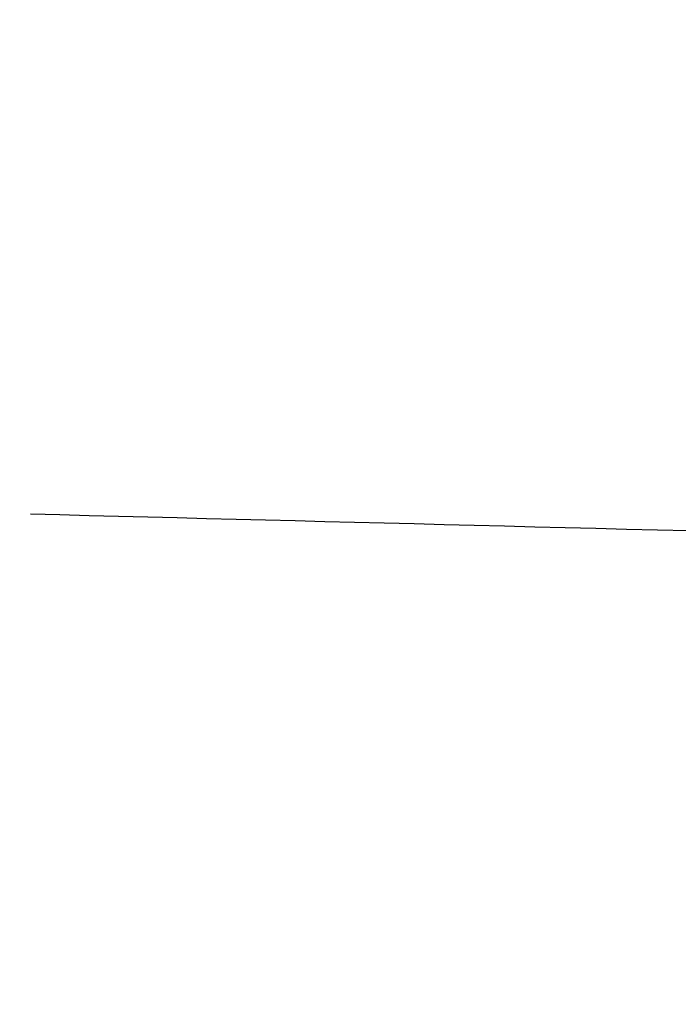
# Model space of a CAD drawing. Header units: millimetres. Extents: x -418 to 440, y -273 to 486.
# Tile 124 of 256: x -399.633 to -399.234, y -90.478 to -89.882. Entities that reach past the tile are written whole.
import ezdxf

# ---------------------------------------------------------------- set-up
doc = ezdxf.new("R2010")
doc.units = ezdxf.units.MM
doc.layers.add('mousse 2', color=7, linetype='Continuous', true_color=0x616161)

msp = doc.modelspace()

# ---------------------------------------------------------------- linework, layer by layer
at = {"layer": 'mousse 2'}
for points, weights in [([(-399.25454, -82.93234, 149.56413), (-389.71845, -83.66952, 40), (-280.06478, -92.14617, 40)], [1, 0.737212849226, 1]), ([(-399.28843, -83.38073, 149.56372), (-389.74966, -84.0871, 40), (-280.06955, -92.20917, 40)], [1, 0.737214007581, 1]), ([(-399.3186, -83.79685, 149.56344), (-389.77755, -84.47498, 40), (-280.07412, -92.27217, 40)], [1, 0.737214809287, 1]), ([(-399.33232, -83.9919, 149.56335), (-389.79027, -84.65695, 40), (-280.07634, -92.30374, 40)], [1, 0.737215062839, 1]), ([(-399.34496, -84.17494, 149.56331), (-389.80204, -84.82788, 40), (-280.07852, -92.33531, 40)], [1, 0.737215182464, 1]), ([(-399.359, -84.38246, 149.56317), (-389.815, -85.02133, 40), (-280.08066, -92.36688, 40)], [1, 0.737215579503, 1]), ([(-399.37341, -84.6007, 149.56298), (-389.82828, -85.22464, 40), (-280.08275, -92.39846, 40)], [1, 0.737216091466, 1]), ([(-399.40133, -85.03869, 149.56262), (-389.85398, -85.63266, 40), (-280.08678, -92.46168, 40)], [1, 0.737217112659, 1]), ([(-399.42795, -85.47844, 149.56226), (-389.87847, -86.04231, 40), (-280.09061, -92.52492, 40)], [1, 0.737218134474, 1]), ([(-399.48655, -86.54042, 149.56142), (-389.93236, -87.03164, 40), (-280.0991, -92.67856, 40)], [1, 0.737220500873, 1]), ([(-399.53637, -87.58792, 149.56066), (-389.97814, -88.00764, 40), (-280.10642, -92.83227, 40)], [1, 0.737222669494, 1]), ([(-399.571, -88.43522, 149.56013), (-390.00997, -88.79742, 40), (-280.11167, -92.96071, 40)], [1, 0.737224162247, 1]), ([(-399.60115, -89.30417, 149.55953), (-390.03756, -89.60712, 40), (-280.11614, -93.08917, 40)], [1, 0.737225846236, 1]), ([(-399.62616, -90.18115, 149.55891), (-390.06033, -90.42418, 40), (-280.1198, -93.2173, 40)], [1, 0.737227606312, 1])]:
    msp.add_rational_spline(points, weights, degree=2, dxfattribs=at)
for points, degree in [([(-416.78876, -92.01431, 345.09594), (-408.18396, -90.33524, 247.32794), (-399.57917, -88.65618, 149.55994)], 2), ([(-399.13619, -89.40348, 385.28094), (-412.62474, -89.04692, 377.12206), (-418.21333, -90.41769, 361.58729), (-416.76484, -90.44646, 345.09599)], 3)]:
    msp.add_open_spline(points, degree=degree, dxfattribs=at)

doc.saveas('drawing.dxf')
